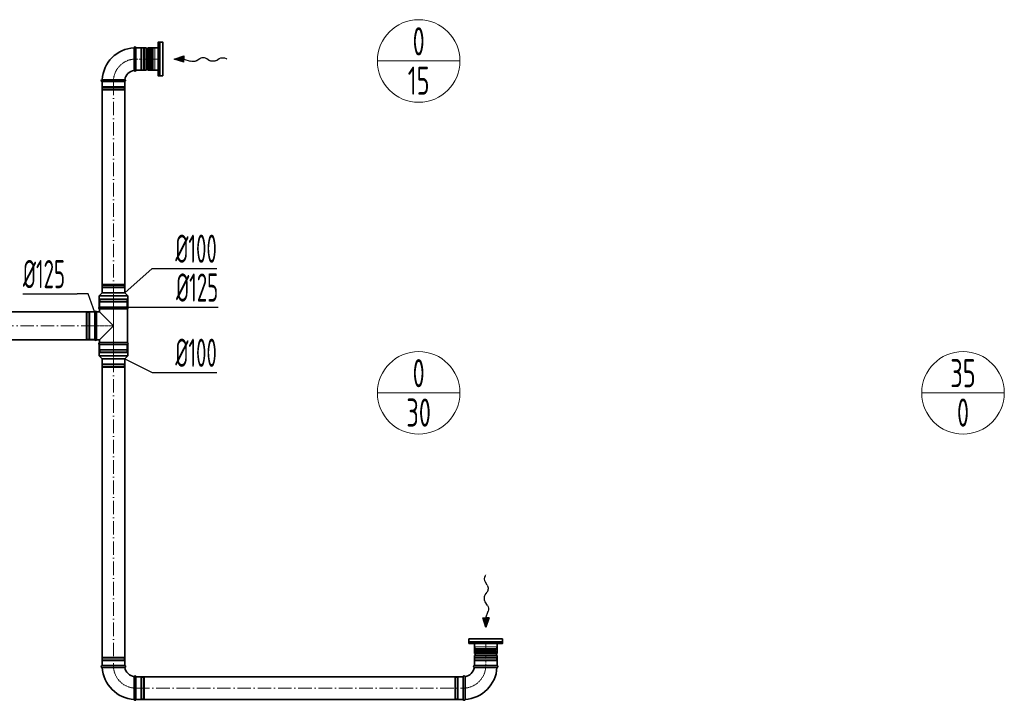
# Model space of a CAD drawing. Header units: millimetres. Extents: x -118717 to 8962, y 22910 to 145283.
# Tile 169 of 193: x -11571 to -7198, y 70162 to 73185. Entities that reach past the tile are written whole.
import ezdxf
from ezdxf.enums import TextEntityAlignment as Align

# ---------------------------------------------------------------- set-up
doc = ezdxf.new("R2010")
doc.units = ezdxf.units.MM
for name, pattern in [('ACAD_ISO02W100', [15, 12, -3]), ('ACAD_ISO10W100', [18, 12, -3, 0, -3]), ('phl_thick', [0])]:
    doc.linetypes.add(name, pattern=pattern)
for name, color, linetype, lineweight in [('VZT_05 ETA (ODVOD) - OBRYS', 6, 'Continuous', 35), ('VZT_06 ETA (ODVOD) - OSA', 6, 'ACAD_ISO10W100', 5), ('VZT_30 DISTRIBUČNÍ PRVKY - OBRYS', 1, 'Continuous', 35), ('VZT_50 POPIS - OBECNE', 7, 'Continuous', 13), ('VZT_52 POPIS - DISTRIBUCE', 7, 'Continuous', 5), ('VZT_60_KOTY - DIMENZE', 7, 'Continuous', 5)]:
    doc.layers.add(name, color=color, linetype=linetype, lineweight=lineweight)
doc.layers.add('VZT_07 ETA (ODVOD) - NETISK', color=8, linetype='ACAD_ISO02W100', lineweight=5, plot=False)
doc.styles.add('EVORA_125', font='isocp.shx', dxfattribs={"width": 0.6, "height": 125})
doc.styles.add('JS', font='isocp.shx', dxfattribs={"width": 0.6, "height": 125})

msp = doc.modelspace()

# ---------------------------------------------------------------- linework, layer by layer
at = {"color": 8, "lineweight": 5}
for points in [[(-10996.6, 73053.7), (-11000.6, 73055.2), (-11000.6, 73010)], [(-10996.4, 73054.7), (-10996.4, 73010)], [(-10984.7, 73053.9), (-10984.7, 73010)], [(-10981.1, 73055.6), (-10981.1, 73010)], [(-10978.5, 73057.5), (-10978.5, 73010)], [(-10955.6, 72961.5), (-10970.6, 72961.5), (-10970.6, 73058.5), (-10955.6, 73058.5)], [(-10955.6, 72961.5), (-10955.6, 73058.5)], [(-10996.6, 72966.3), (-11000.6, 72964.8), (-11000.6, 73010)], [(-10996.4, 72965.3), (-10996.4, 73010)], [(-10984.7, 72966.1), (-10984.7, 73010)], [(-10981.1, 72964.5), (-10981.1, 73010)], [(-10978.5, 72962.5), (-10978.5, 73010)], [(-9452.6, 70414.6), (-9452.6, 70399.6), (-9549.6, 70399.6), (-9549.6, 70414.6)], [(-9452.6, 70414.6), (-9549.6, 70414.6)], [(-9548.6, 70391.7), (-9501.1, 70391.7)], [(-9546.6, 70389.1), (-9501.1, 70389.1)], [(-9544.8, 70373.5), (-9546.2, 70369.6), (-9501.1, 70369.6)], [(-9545.7, 70373.7), (-9501.1, 70373.7)], [(-9545, 70385.4), (-9501.1, 70385.4)], [(-9453.6, 70391.7), (-9501.1, 70391.7)], [(-9455.5, 70389.1), (-9501.1, 70389.1)], [(-9457.2, 70385.4), (-9501.1, 70385.4)], [(-9456.4, 70373.7), (-9501.1, 70373.7)], [(-9457.3, 70373.5), (-9455.9, 70369.6), (-9501.1, 70369.6)]]:
    msp.add_lwpolyline(points, dxfattribs=at)
for points in [[(-10990.5, 73062.1), (-10991.9, 73056.4, 0.060863), (-10992, 73055.8), (-10992, 73010)], [(-10990.5, 73062.1), (-10989, 73056.2, -0.058981), (-10989, 73055.6), (-10989, 73010)], [(-10970.6, 73057.5), (-10978.5, 73057.5, 0.291473), (-10980.9, 73056, 0.291473)], [(-10990.5, 72957.9), (-10991.9, 72963.6, -0.060863), (-10992, 72964.3), (-10992, 73010)], [(-10990.5, 72957.9), (-10989, 72963.8, 0.058981), (-10989, 72964.5), (-10989, 73010)], [(-10970.6, 72962.5), (-10978.5, 72962.5, -0.291473), (-10980.9, 72964, -0.291473)], [(-9548.6, 70399.6), (-9548.6, 70391.7, 0.291473), (-9547, 70389.3, 0.291473)], [(-9453.6, 70399.6), (-9453.6, 70391.7, -0.291473), (-9455.1, 70389.3, -0.291473)], [(-9553.2, 70379.7), (-9547.2, 70381.1, -0.058981), (-9546.6, 70381.2), (-9501.1, 70381.2)], [(-9553.2, 70379.7), (-9547.5, 70378.3, 0.060863), (-9546.8, 70378.2), (-9501.1, 70378.2)], [(-9448.9, 70379.7), (-9454.9, 70381.1, 0.058981), (-9455.5, 70381.2), (-9501.1, 70381.2)], [(-9448.9, 70379.7), (-9454.7, 70378.3, -0.060863), (-9455.3, 70378.2), (-9501.1, 70378.2)]]:
    msp.add_lwpolyline(points, format="xyb", dxfattribs=at)
for centre, radius, start, end in [((-10991.2, 73045.7), 10.5, 52.1622, 120.2824), ((-10984.3, 73057.8), 3.88, 263.3265, 332.5007), ((-10991.2, 72974.4), 10.5, 239.7176, 307.8378), ((-10984.3, 72962.3), 3.88, 27.4993, 96.6735), ((-9536.7, 70379), 10.5, 142.1622, 210.2824), ((-9548.8, 70385.9), 3.88, 353.3265, 62.5007), ((-9453.3, 70385.9), 3.88, 117.4993, 186.6735), ((-9465.4, 70379), 10.5, 329.7176, 37.8378)]:
    msp.add_arc(centre, radius, start, end, dxfattribs=at)
at = {"layer": 'VZT_05 ETA (ODVOD) - OBRYS'}
for p, q in [((-11062.6, 73060), (-11062.6, 73009.9)), ((-11054.6, 73060), (-11054.6, 72960)), ((-11054.6, 73060), (-11054.6, 72960)), ((-11009.1, 73060), (-11054.6, 73060)), ((-11009.1, 73060), (-11009.1, 72960)), ((-11001.1, 73060), (-11001.1, 72960)), ((-10955.6, 73060), (-11001.1, 73060)), ((-10955.6, 73060), (-10955.6, 72960)), ((-11009.1, 72960), (-11054.6, 72960)), ((-10955.6, 72960), (-11001.1, 72960)), ((-11204.6, 72918), (-11154.4, 72918)), ((-11104.6, 72910), (-11204.6, 72910)), ((-11204.4, 71971.4), (-11217.9, 71957.9)), ((-11104.4, 71971.4), (-11204.4, 71971.4)), ((-11104.4, 71971.4), (-11090.9, 71957.9)), ((-11090.9, 71957.9), (-11217.9, 71957.9)), ((-11217.9, 71907.4), (-11217.9, 71957.9)), ((-11090.9, 71907.4), (-11090.9, 71957.9)), ((-11237.4, 71762.4), (-11237.4, 71887.4)), ((-11229.7, 71762.4), (-11229.7, 71887.4)), ((-11229.7, 71887.4), (-11216.9, 71887.4)), ((-11090.9, 71907.4), (-11217.9, 71907.4)), ((-11216.9, 71907.4), (-11091.9, 71907.4)), ((-11216.9, 71899.7), (-11091.9, 71899.7)), ((-11216.9, 71899.7), (-11216.9, 71887.4)), ((-11216.9, 71887.4), (-11154.4, 71824.9)), ((-11091.9, 71899.7), (-11091.9, 71750.1)), ((-11154.4, 71824.9), (-11216.9, 71762.4)), ((-11229.7, 71762.4), (-11216.9, 71762.4)), ((-11216.9, 71762.4), (-11216.9, 71750.1)), ((-11090.9, 71742.4), (-11217.9, 71742.4)), ((-11217.9, 71742.4), (-11217.9, 71691.9)), ((-11216.9, 71750.1), (-11091.9, 71750.1)), ((-11091.9, 71742.4), (-11216.9, 71742.4)), ((-11090.9, 71742.4), (-11090.9, 71691.9)), ((-11090.9, 71691.9), (-11217.9, 71691.9)), ((-11204.4, 71678.4), (-11217.9, 71691.9)), ((-11104.4, 71678.4), (-11204.4, 71678.4)), ((-11104.4, 71678.4), (-11090.9, 71691.9)), ((-9551.1, 70414.6), (-9451.1, 70414.6)), ((-9551.1, 70414.6), (-9551.1, 70369.1)), ((-9451.1, 70414.6), (-9451.1, 70369.1)), ((-9551.1, 70369.1), (-9451.1, 70369.1)), ((-9551.1, 70361.1), (-9451.1, 70361.1)), ((-9551.1, 70361.1), (-9551.1, 70315.6)), ((-9451.1, 70361.1), (-9451.1, 70315.6)), ((-11104.3, 70315.6), (-11204.3, 70315.6)), ((-9451.1, 70315.6), (-9551.1, 70315.6)), ((-9551.1, 70315.6), (-9451.1, 70315.6)), ((-11204.3, 70307.6), (-11154.1, 70307.6)), ((-9451.1, 70307.6), (-9501.2, 70307.6)), ((-11054.3, 70165.6), (-11054.3, 70265.6)), ((-9601.1, 70265.6), (-9601.1, 70165.6)), ((-11062.3, 70165.6), (-11062.3, 70215.7)), ((-9593.1, 70165.6), (-9593.1, 70215.7))]:
    msp.add_line(p, q, dxfattribs=at)
for points in [[(-11204.4, 71971.4), (-11204.4, 72910)], [(-11104.4, 71971.4), (-11104.4, 72910)], [(-12145.9, 71887.5), (-11237.4, 71887.5)], [(-12145.9, 71762.5), (-11237.4, 71762.5)], [(-11204.4, 70315.6), (-11204.4, 71678.4)], [(-11104.4, 70315.6), (-11104.4, 71678.4)], [(-9601.1, 70265.6), (-11054.3, 70265.6)], [(-9601.1, 70165.6), (-11054.3, 70165.6)]]:
    msp.add_lwpolyline(points, dxfattribs=at)
for centre, radius, start, end in [((-11054.6, 72910), 150, 93.0572, 176.9428), ((-11058.6, 73060), 4, 0, 180), ((-11005.1, 73060), 4, 180, 0), ((-11054.6, 72910), 50, 99.1478, 170.8522), ((-11058.6, 72960), 4, 189.1478, 0), ((-11005.1, 72960), 4, 0, 180), ((-11204.6, 72914), 4, 90, 270), ((-11104.6, 72914), 4, 270, 80.8522), ((-11233.6, 71885.7), 4.17, 23.4678, 156.5322), ((-11215.2, 71903.6), 4.17, 113.4678, 246.5322), ((-11093.5, 71903.6), 4.17, 293.4678, 66.5322), ((-11233.6, 71764.1), 4.17, 203.4678, 336.5322), ((-11215.2, 71746.2), 4.17, 113.4678, 246.5322), ((-11093.5, 71746.2), 4.17, 293.4678, 66.5322), ((-9551.1, 70365.1), 4, 270, 90), ((-9451.1, 70365.1), 4, 90, 270), ((-11204.3, 70311.6), 4, 90, 270), ((-11104.3, 70311.6), 4, 279.1478, 90), ((-9551.1, 70311.6), 4, 90, 260.8522), ((-9451.1, 70311.6), 4, 270, 90), ((-11054.3, 70315.6), 150, 183.0572, 266.9428), ((-11054.3, 70315.6), 50, 189.1478, 260.8522), ((-11058.3, 70265.6), 4, 0, 170.8522), ((-9597.1, 70265.6), 4, 9.1478, 180), ((-9601.1, 70315.6), 150, 273.0572, 356.9428), ((-9601.1, 70315.6), 50, 279.1478, 350.8522), ((-11058.3, 70165.6), 4, 180, 0), ((-9597.1, 70165.6), 4, 180, 0)]:
    msp.add_arc(centre, radius, start, end, dxfattribs=at)
for points, knots in [([(-11062.6, 73009.9), (-11062.6, 73003.5), (-11062.6, 72997.2), (-11062.6, 72985.1), (-11062.6, 72979.5), (-11062.6, 72970), (-11062.6, 72966.2), (-11062.5, 72961), (-11062.5, 72959.5), (-11062.5, 72959.4), (-11062.5, 72959.4), (-11062.5, 72959.4)], [78.71119, 78.71119, 78.71119, 78.71119, 97.804615, 97.804615, 117.523893, 117.523893, 137.264303, 137.264303, 156.831737, 156.831737, 157.874915, 157.874915, 157.874915, 157.874915]), ([(-11103.9, 72918), (-11103.9, 72918), (-11105.1, 72918), (-11109.6, 72918), (-11113, 72918), (-11121.9, 72918), (-11127.3, 72918), (-11139.2, 72918), (-11145.6, 72918), (-11152.9, 72918), (-11153.7, 72918), (-11154.4, 72918)], [157.874915, 157.874915, 157.874915, 157.874915, 176.103874, 176.103874, 195.460379, 195.460379, 215.101284, 215.101284, 234.82164, 234.82164, 237.034743, 237.034743, 237.034743, 237.034743]), ([(-11103.6, 70307.6), (-11103.6, 70307.6), (-11104.8, 70307.6), (-11109.3, 70307.6), (-11112.7, 70307.6), (-11121.6, 70307.6), (-11127, 70307.6), (-11138.9, 70307.6), (-11145.3, 70307.6), (-11152.6, 70307.6), (-11153.4, 70307.6), (-11154.1, 70307.6)], [157.874915, 157.874915, 157.874915, 157.874915, 176.103874, 176.103874, 195.460379, 195.460379, 215.101284, 215.101284, 234.82164, 234.82164, 237.034743, 237.034743, 237.034743, 237.034743]), ([(-11062.3, 70215.7), (-11062.3, 70222.1), (-11062.3, 70228.4), (-11062.3, 70240.5), (-11062.3, 70246.1), (-11062.3, 70255.6), (-11062.3, 70259.4), (-11062.2, 70264.6), (-11062.2, 70266.1), (-11062.2, 70266.2), (-11062.2, 70266.2), (-11062.2, 70266.2)], [78.71119, 78.71119, 78.71119, 78.71119, 97.804615, 97.804615, 117.523893, 117.523893, 137.264303, 137.264303, 156.831737, 156.831737, 157.874915, 157.874915, 157.874915, 157.874915]), ([(-9593.1, 70266.2), (-9593.1, 70266.2), (-9593.1, 70265.1), (-9593.1, 70260.6), (-9593.1, 70257.2), (-9593.1, 70248.3), (-9593.1, 70242.9), (-9593.1, 70231), (-9593.1, 70224.5), (-9593.1, 70217.2), (-9593.1, 70216.5), (-9593.1, 70215.7)], [157.874915, 157.874915, 157.874915, 157.874915, 176.103874, 176.103874, 195.460379, 195.460379, 215.101284, 215.101284, 234.82164, 234.82164, 237.034743, 237.034743, 237.034743, 237.034743]), ([(-9501.2, 70307.6), (-9507.6, 70307.6), (-9513.9, 70307.6), (-9525.9, 70307.6), (-9531.5, 70307.6), (-9541, 70307.6), (-9544.8, 70307.6), (-9550.1, 70307.6), (-9551.6, 70307.6), (-9551.7, 70307.6), (-9551.7, 70307.6), (-9551.7, 70307.6)], [78.71119, 78.71119, 78.71119, 78.71119, 97.804615, 97.804615, 117.523893, 117.523893, 137.264303, 137.264303, 156.831737, 156.831737, 157.874915, 157.874915, 157.874915, 157.874915])]:
    msp.add_open_spline(points, degree=3, knots=knots, dxfattribs=at)
at = {"layer": 'VZT_06 ETA (ODVOD) - OSA', "ltscale": 0.3}
for points in [[(-11154.6, 72910), (-11154.6, 72910, -0.414214), (-11054.6, 73010), (-11054.6, 73010)], [(-11154.3, 70315.6), (-11154.3, 70315.6, 0.414214), (-11054.3, 70215.6), (-11054.3, 70215.6)], [(-9601.1, 70215.6), (-9601.1, 70215.6, 0.414214), (-9501.1, 70315.6), (-9501.1, 70315.6)]]:
    msp.add_lwpolyline(points, format="xyb", dxfattribs=at)
at = {"layer": 'VZT_06 ETA (ODVOD) - OSA'}
for points in [[(-10955.6, 73010), (-11054.6, 73010)], [(-9501.1, 70414.6), (-9501.1, 70315.6)]]:
    msp.add_lwpolyline(points, dxfattribs=at)
at = {"layer": 'VZT_06 ETA (ODVOD) - OSA', "ltscale": 5}
for points in [[(-11154.4, 72910), (-11154.4, 71971.4)], [(-11237.4, 71825), (-12145.9, 71825)], [(-11154.4, 71678.4), (-11154.4, 70315.6)], [(-11054.3, 70215.6), (-9601.1, 70215.6)]]:
    msp.add_lwpolyline(points, dxfattribs=at)
at = {"layer": 'VZT_06 ETA (ODVOD) - OSA', "ltscale": 0.3}
for points in [[(-11154.4, 71907.4), (-11154.4, 71971.4)], [(-11237.4, 71824.9), (-11154.4, 71824.9)], [(-11154.4, 71742.4), (-11154.4, 71678.4)]]:
    msp.add_lwpolyline(points, dxfattribs=at)
at = {"layer": 'VZT_07 ETA (ODVOD) - NETISK', "ltscale": 0.4}
for p, q in [((-11054.6, 73059), (-11032.6, 73059)), ((-11032.6, 73059), (-11032.6, 72961)), ((-11032.6, 73058), (-11029.1, 73058)), ((-11029.1, 73060), (-11029.1, 72960)), ((-11029.1, 73060), (-11028.6, 73060)), ((-11028.6, 73060), (-11028.6, 72960)), ((-11028.6, 73058), (-11021.6, 73058)), ((-11021.6, 73060), (-11021.6, 72960)), ((-11021.6, 73060), (-11021.1, 73060)), ((-11021.1, 73060), (-11021.1, 72960)), ((-11021.1, 73058), (-11020.6, 73058)), ((-11020.6, 73059), (-11020.6, 72961)), ((-11020.6, 73059), (-11016.6, 73059)), ((-11016.6, 73059), (-11016.6, 72961)), ((-11054.6, 72961), (-11032.6, 72961)), ((-11032.6, 72962), (-11029.1, 72962)), ((-11029.1, 72960), (-11028.6, 72960)), ((-11028.6, 72962), (-11021.6, 72962)), ((-11021.6, 72960), (-11021.1, 72960)), ((-11021.1, 72962), (-11020.6, 72962)), ((-11020.6, 72961), (-11016.6, 72961)), ((-11203.6, 72888), (-11203.6, 72910)), ((-11105.6, 72888), (-11105.6, 72910)), ((-11204.6, 72884.5), (-11104.6, 72884.5)), ((-11204.6, 72884), (-11204.6, 72884.5)), ((-11204.6, 72884), (-11104.6, 72884)), ((-11204.6, 72877), (-11104.6, 72877)), ((-11204.6, 72876.5), (-11204.6, 72877)), ((-11204.6, 72876.5), (-11104.6, 72876.5)), ((-11203.6, 72888), (-11105.6, 72888)), ((-11203.6, 72876), (-11105.6, 72876)), ((-11203.6, 72872), (-11203.6, 72876)), ((-11203.6, 72872), (-11105.6, 72872)), ((-11202.6, 72884.5), (-11202.6, 72888)), ((-11202.6, 72877), (-11202.6, 72884)), ((-11202.6, 72876), (-11202.6, 72876.5)), ((-11106.6, 72884.5), (-11106.6, 72888)), ((-11106.6, 72877), (-11106.6, 72884)), ((-11106.6, 72876), (-11106.6, 72876.5)), ((-11105.6, 72872), (-11105.6, 72876)), ((-11104.6, 72884), (-11104.6, 72884.5)), ((-11104.6, 72876.5), (-11104.6, 72877)), ((-11204.4, 72004.9), (-11104.4, 72004.9)), ((-11204.4, 72004.9), (-11204.4, 72004.4)), ((-11204.4, 72004.4), (-11104.4, 72004.4)), ((-11204.4, 71997.4), (-11104.4, 71997.4)), ((-11204.4, 71997.4), (-11204.4, 71996.9)), ((-11204.4, 71996.9), (-11104.4, 71996.9)), ((-11203.4, 72009.4), (-11105.4, 72009.4)), ((-11203.4, 72009.4), (-11203.4, 72005.4)), ((-11203.4, 72005.4), (-11105.4, 72005.4)), ((-11203.4, 71993.4), (-11105.4, 71993.4)), ((-11203.4, 71993.4), (-11203.4, 71971.4)), ((-11202.4, 72005.4), (-11202.4, 72004.9)), ((-11202.4, 72004.4), (-11202.4, 71997.4)), ((-11202.4, 71996.9), (-11202.4, 71993.4)), ((-11106.4, 72005.4), (-11106.4, 72004.9)), ((-11106.4, 72004.4), (-11106.4, 71997.4)), ((-11106.4, 71996.9), (-11106.4, 71993.4)), ((-11105.4, 72009.4), (-11105.4, 72005.4)), ((-11105.4, 71993.4), (-11105.4, 71971.4)), ((-11104.4, 72004.9), (-11104.4, 72004.4)), ((-11104.4, 71997.4), (-11104.4, 71996.9)), ((-11215.4, 71940.9), (-11093.4, 71940.9)), ((-11215.4, 71940.4), (-11215.4, 71940.9)), ((-11215.4, 71940.4), (-11093.4, 71940.4)), ((-11215.4, 71933.4), (-11093.4, 71933.4)), ((-11215.4, 71932.9), (-11215.4, 71933.4)), ((-11215.4, 71932.9), (-11093.4, 71932.9)), ((-11214.4, 71945.4), (-11094.4, 71945.4)), ((-11214.4, 71941.4), (-11214.4, 71945.4)), ((-11214.4, 71941.4), (-11094.4, 71941.4)), ((-11214.4, 71929.4), (-11094.4, 71929.4)), ((-11214.4, 71907.4), (-11214.4, 71929.4)), ((-11213.4, 71940.9), (-11213.4, 71941.4)), ((-11213.4, 71933.4), (-11213.4, 71940.4)), ((-11213.4, 71929.4), (-11213.4, 71932.9)), ((-11095.4, 71940.9), (-11095.4, 71941.4)), ((-11095.4, 71933.4), (-11095.4, 71940.4)), ((-11095.4, 71929.4), (-11095.4, 71932.9)), ((-11094.4, 71941.4), (-11094.4, 71945.4)), ((-11094.4, 71907.4), (-11094.4, 71929.4)), ((-11093.4, 71940.4), (-11093.4, 71940.9)), ((-11093.4, 71932.9), (-11093.4, 71933.4)), ((-11275.4, 71764.9), (-11275.4, 71884.9)), ((-11271.4, 71884.9), (-11275.4, 71884.9)), ((-11271.4, 71764.9), (-11271.4, 71884.9)), ((-11270.9, 71883.9), (-11271.4, 71883.9)), ((-11270.9, 71763.9), (-11270.9, 71885.9)), ((-11270.4, 71885.9), (-11270.9, 71885.9)), ((-11270.4, 71763.9), (-11270.4, 71885.9)), ((-11263.4, 71883.9), (-11270.4, 71883.9)), ((-11263.4, 71763.9), (-11263.4, 71885.9)), ((-11262.9, 71885.9), (-11263.4, 71885.9)), ((-11262.9, 71763.9), (-11262.9, 71885.9)), ((-11259.4, 71883.9), (-11262.9, 71883.9)), ((-11259.4, 71764.9), (-11259.4, 71884.9)), ((-11237.4, 71884.9), (-11259.4, 71884.9)), ((-11271.4, 71764.9), (-11275.4, 71764.9)), ((-11270.9, 71765.9), (-11271.4, 71765.9)), ((-11270.4, 71763.9), (-11270.9, 71763.9)), ((-11263.4, 71765.9), (-11270.4, 71765.9)), ((-11262.9, 71763.9), (-11263.4, 71763.9)), ((-11259.4, 71765.9), (-11262.9, 71765.9)), ((-11237.4, 71764.9), (-11259.4, 71764.9)), ((-11215.4, 71716.9), (-11093.4, 71716.9)), ((-11215.4, 71716.4), (-11215.4, 71716.9)), ((-11215.4, 71716.4), (-11093.4, 71716.4)), ((-11215.4, 71709.4), (-11093.4, 71709.4)), ((-11215.4, 71708.9), (-11215.4, 71709.4)), ((-11214.4, 71720.4), (-11214.4, 71742.4)), ((-11214.4, 71720.4), (-11094.4, 71720.4)), ((-11213.4, 71716.9), (-11213.4, 71720.4)), ((-11213.4, 71709.4), (-11213.4, 71716.4)), ((-11095.4, 71716.9), (-11095.4, 71720.4)), ((-11095.4, 71709.4), (-11095.4, 71716.4)), ((-11094.4, 71720.4), (-11094.4, 71742.4)), ((-11093.4, 71716.4), (-11093.4, 71716.9)), ((-11093.4, 71708.9), (-11093.4, 71709.4)), ((-11215.4, 71708.9), (-11093.4, 71708.9)), ((-11214.4, 71708.4), (-11094.4, 71708.4)), ((-11214.4, 71704.4), (-11214.4, 71708.4)), ((-11214.4, 71704.4), (-11094.4, 71704.4)), ((-11213.4, 71708.4), (-11213.4, 71708.9)), ((-11203.4, 71656.4), (-11203.4, 71678.4)), ((-11105.4, 71656.4), (-11105.4, 71678.4)), ((-11095.4, 71708.4), (-11095.4, 71708.9)), ((-11094.4, 71704.4), (-11094.4, 71708.4)), ((-11204.4, 71652.9), (-11104.4, 71652.9)), ((-11204.4, 71652.4), (-11204.4, 71652.9)), ((-11204.4, 71652.4), (-11104.4, 71652.4)), ((-11204.4, 71645.4), (-11104.4, 71645.4)), ((-11204.4, 71644.9), (-11204.4, 71645.4)), ((-11204.4, 71644.9), (-11104.4, 71644.9)), ((-11203.4, 71656.4), (-11105.4, 71656.4)), ((-11203.4, 71644.4), (-11105.4, 71644.4)), ((-11203.4, 71640.4), (-11203.4, 71644.4)), ((-11203.4, 71640.4), (-11105.4, 71640.4)), ((-11202.4, 71652.9), (-11202.4, 71656.4)), ((-11202.4, 71645.4), (-11202.4, 71652.4)), ((-11202.4, 71644.4), (-11202.4, 71644.9)), ((-11106.4, 71652.9), (-11106.4, 71656.4)), ((-11106.4, 71645.4), (-11106.4, 71652.4)), ((-11106.4, 71644.4), (-11106.4, 71644.9)), ((-11105.4, 71640.4), (-11105.4, 71644.4)), ((-11104.4, 71652.4), (-11104.4, 71652.9)), ((-11104.4, 71644.9), (-11104.4, 71645.4)), ((-11203.3, 70353.6), (-11105.3, 70353.6)), ((-11203.3, 70353.6), (-11203.3, 70349.6)), ((-11105.3, 70353.6), (-11105.3, 70349.6)), ((-9452.1, 70353.6), (-9550.1, 70353.6)), ((-9550.1, 70349.6), (-9550.1, 70353.6)), ((-9452.1, 70349.6), (-9452.1, 70353.6)), ((-11204.3, 70349.1), (-11104.3, 70349.1)), ((-11204.3, 70349.1), (-11204.3, 70348.6)), ((-11204.3, 70348.6), (-11104.3, 70348.6)), ((-11204.3, 70341.6), (-11104.3, 70341.6)), ((-11204.3, 70341.6), (-11204.3, 70341.1)), ((-11204.3, 70341.1), (-11104.3, 70341.1)), ((-11203.3, 70349.6), (-11105.3, 70349.6)), ((-11203.3, 70337.6), (-11105.3, 70337.6)), ((-11203.3, 70337.6), (-11203.3, 70315.6)), ((-11202.3, 70349.6), (-11202.3, 70349.1)), ((-11202.3, 70348.6), (-11202.3, 70341.6)), ((-11202.3, 70341.1), (-11202.3, 70337.6)), ((-11106.3, 70349.6), (-11106.3, 70349.1)), ((-11106.3, 70348.6), (-11106.3, 70341.6)), ((-11106.3, 70341.1), (-11106.3, 70337.6)), ((-11105.3, 70337.6), (-11105.3, 70315.6)), ((-11104.3, 70349.1), (-11104.3, 70348.6)), ((-11104.3, 70341.6), (-11104.3, 70341.1)), ((-9451.1, 70349.1), (-9551.1, 70349.1)), ((-9551.1, 70348.6), (-9551.1, 70349.1)), ((-9451.1, 70348.6), (-9551.1, 70348.6)), ((-9451.1, 70341.6), (-9551.1, 70341.6)), ((-9551.1, 70341.1), (-9551.1, 70341.6)), ((-9451.1, 70341.1), (-9551.1, 70341.1)), ((-9452.1, 70349.6), (-9550.1, 70349.6)), ((-9452.1, 70337.6), (-9550.1, 70337.6)), ((-9550.1, 70315.6), (-9550.1, 70337.6)), ((-9549.1, 70349.1), (-9549.1, 70349.6)), ((-9549.1, 70341.6), (-9549.1, 70348.6)), ((-9549.1, 70337.6), (-9549.1, 70341.1)), ((-9453.1, 70349.1), (-9453.1, 70349.6)), ((-9453.1, 70341.6), (-9453.1, 70348.6)), ((-9453.1, 70337.6), (-9453.1, 70341.1)), ((-9452.1, 70315.6), (-9452.1, 70337.6)), ((-9451.1, 70348.6), (-9451.1, 70349.1)), ((-9451.1, 70341.1), (-9451.1, 70341.6)), ((-11054.3, 70264.6), (-11032.3, 70264.6)), ((-11032.3, 70166.6), (-11032.3, 70264.6)), ((-11032.3, 70263.6), (-11028.8, 70263.6)), ((-11028.8, 70165.6), (-11028.8, 70265.6)), ((-11028.8, 70265.6), (-11028.3, 70265.6)), ((-11028.3, 70165.6), (-11028.3, 70265.6)), ((-11028.3, 70263.6), (-11021.3, 70263.6)), ((-11021.3, 70165.6), (-11021.3, 70265.6)), ((-11021.3, 70265.6), (-11020.8, 70265.6)), ((-11020.8, 70165.6), (-11020.8, 70265.6)), ((-11020.8, 70263.6), (-11020.3, 70263.6)), ((-11020.3, 70166.6), (-11020.3, 70264.6)), ((-11020.3, 70264.6), (-11016.3, 70264.6)), ((-11016.3, 70166.6), (-11016.3, 70264.6)), ((-9639.1, 70166.6), (-9639.1, 70264.6)), ((-9639.1, 70264.6), (-9635.1, 70264.6)), ((-9635.1, 70166.6), (-9635.1, 70264.6)), ((-9635.1, 70263.6), (-9634.6, 70263.6)), ((-9634.6, 70165.6), (-9634.6, 70265.6)), ((-9634.6, 70265.6), (-9634.1, 70265.6)), ((-9634.1, 70165.6), (-9634.1, 70265.6)), ((-9634.1, 70263.6), (-9627.1, 70263.6)), ((-9627.1, 70165.6), (-9627.1, 70265.6)), ((-9627.1, 70265.6), (-9626.6, 70265.6)), ((-9626.6, 70165.6), (-9626.6, 70265.6)), ((-9626.6, 70263.6), (-9623.1, 70263.6)), ((-9623.1, 70166.6), (-9623.1, 70264.6)), ((-9623.1, 70264.6), (-9601.1, 70264.6)), ((-11054.3, 70166.6), (-11032.3, 70166.6)), ((-11032.3, 70167.6), (-11028.8, 70167.6)), ((-11028.8, 70165.6), (-11028.3, 70165.6)), ((-11028.3, 70167.6), (-11021.3, 70167.6)), ((-11021.3, 70165.6), (-11020.8, 70165.6)), ((-11020.8, 70167.6), (-11020.3, 70167.6)), ((-11020.3, 70166.6), (-11016.3, 70166.6)), ((-9639.1, 70166.6), (-9635.1, 70166.6)), ((-9635.1, 70167.6), (-9634.6, 70167.6)), ((-9634.6, 70165.6), (-9634.1, 70165.6)), ((-9634.1, 70167.6), (-9627.1, 70167.6)), ((-9627.1, 70165.6), (-9626.6, 70165.6)), ((-9626.6, 70167.6), (-9623.1, 70167.6)), ((-9623.1, 70166.6), (-9601.1, 70166.6))]:
    msp.add_line(p, q, dxfattribs=at)
msp.add_lwpolyline([(-11154.4, 71907.4), (-11154.4, 71742.4)], dxfattribs=at)
at = {"layer": 'VZT_30 DISTRIBUČNÍ PRVKY - OBRYS'}
for points in [[(-10935.6, 72935), (-10935.6, 73085), (-10955.6, 73085), (-10955.6, 72935)], [(-9426.1, 70434.6), (-9576.1, 70434.6), (-9576.1, 70414.6), (-9426.1, 70414.6)]]:
    msp.add_lwpolyline(points, close=True, dxfattribs=at)
for points in [[(-10948.8, 73085), (-10948.8, 72935)], [(-9576.1, 70421.4), (-9426.1, 70421.4)]]:
    msp.add_lwpolyline(points, dxfattribs=at)
at = {"layer": 'VZT_50 POPIS - OBECNE', "color": 0, "lineweight": -2}
for p, q in [((-10884.8, 73010), (-10841.6, 73023.4)), ((-10841.6, 73023.4), (-10841.8, 73009.4)), ((-10842, 72995.5), (-10884.8, 73010)), ((-10842, 72995.5), (-10841.8, 73009.4)), ((-10841.8, 73009.4), (-10813.2, 72999.7)), ((-10787.8, 73002), (-10771.2, 73012.4)), ((-10740.3, 73012), (-10728.3, 73004)), ((-10697.4, 73003.6), (-10684.4, 73011.8)), ((-9494.6, 70672.8), (-9502.8, 70685.8)), ((-9503, 70629.9), (-9495.1, 70641.8)), ((-9493, 70582.4), (-9503.4, 70598.9)), ((-9501.1, 70485.4), (-9514.4, 70528.5)), ((-9514.4, 70528.5), (-9500.5, 70528.4)), ((-9500.5, 70528.4), (-9490.8, 70557)), ((-9486.5, 70528.2), (-9501.1, 70485.4)), ((-9486.5, 70528.2), (-9500.5, 70528.4))]:
    msp.add_line(p, q, dxfattribs=at)
at = {"layer": 'VZT_50 POPIS - OBECNE'}
for p, q in [((-10654.3, 73011.9), (-10651.2, 73010)), ((-9502.9, 70715.9), (-9501.1, 70719))]:
    msp.add_line(p, q, dxfattribs=at)
at = {"layer": 'VZT_50 POPIS - OBECNE', "color": 0, "lineweight": -2, "extrusion": (0, 0, -1)}
for centre, major_axis, start_param, end_param in [((-10803.1, 73011.5), (-21.5, 0.3), 3.908129, 5.191299), ((-10755.9, 73002.9), (-21.5, 0.3), 0.766537, 2.375056), ((-10712.7, 73013.1), (-21.5, 0.3), 3.908129, 5.516649), ((-10669, 73002.2), (-21.5, 0.3), 0.766537, 2.320574), ((-9493.3, 70701.1), (-0.3, -21.5), 0.766537, 2.320574), ((-9504.2, 70657.4), (-0.3, -21.5), 3.908129, 5.516649), ((-9493.9, 70614.3), (-0.3, -21.5), 0.766537, 2.375056), ((-9502.6, 70567), (-0.3, -21.5), 3.908129, 5.191299)]:
    msp.add_ellipse(centre, major_axis=major_axis, ratio=0.625, start_param=start_param, end_param=end_param, dxfattribs=at)
at = {"layer": 'VZT_50 POPIS - OBECNE', "color": 0, "lineweight": -2}
for points in [[(-10842, 72995.5), (-10841.6, 73023.4), (-10884.8, 73010)], [(-9486.5, 70528.2), (-9514.4, 70528.5), (-9501.1, 70485.4)]]:
    msp.add_solid(points, dxfattribs=at)
at = {"layer": 'VZT_52 POPIS - DISTRIBUCE'}
for p, q in [((-9982.4, 73001.2), (-9615.6, 73001.2)), ((-9982.4, 71527.1), (-9615.6, 71527.1)), ((-7565, 71527.1), (-7198.3, 71527.1))]:
    msp.add_line(p, q, dxfattribs=at)
for centre in [(-9799, 73001.2), (-9799, 71527.1), (-7381.7, 71527.1)]:
    msp.add_circle(centre, 183.4, dxfattribs=at)
at = {"layer": 'VZT_60_KOTY - DIMENZE', "linetype": 'ByBlock', "lineweight": -2}
for p, q in [((-10982.9, 72079.8), (-10932.9, 72079.8)), ((-11266, 71967.1), (-11316, 71967.1)), ((-10979.8, 71907.4), (-10929.8, 71907.4)), ((-10982.9, 71617.6), (-10932.9, 71617.6))]:
    msp.add_line(p, q, dxfattribs=at)
for points in [[(-11104.4, 71971.4), (-10982.9, 72079.8)], [(-10982.9, 72079.8), (-10982.9, 72079.8)], [(-10982.9, 72079.8), (-10982.9, 72079.8)], [(-10932.9, 72079.8), (-10695.3, 72079.8)], [(-11556.6, 71967.1), (-11316, 71967.1)], [(-11237.4, 71884.1), (-11266, 71967.1)], [(-11090.9, 71907.4), (-10979.8, 71907.4)], [(-10979.8, 71907.4), (-10979.8, 71907.4)], [(-10979.8, 71907.4), (-10979.8, 71907.4)], [(-10929.8, 71907.4), (-10689.2, 71907.4)], [(-11104.4, 71678.4), (-10982.9, 71617.6)], [(-10982.9, 71617.6), (-10982.9, 71617.6)], [(-10982.9, 71617.6), (-10982.9, 71617.6)], [(-10932.9, 71617.6), (-10695.3, 71617.6)]]:
    msp.add_lwpolyline(points, dxfattribs=at)

# ---------------------------------------------------------------- texts
at = {"layer": 'VZT_52 POPIS - DISTRIBUCE', "ltscale": 50, "style": 'JS', "width": 0.7}
for s, p in [('0', (-9799, 73088.7)), ('15', (-9799, 72913.7)), ('0', (-9799, 71614.6)), ('35', (-7381.7, 71614.6)), ('30', (-9799, 71439.6)), ('0', (-7381.7, 71439.6))]:
    msp.add_text(s, height=125, dxfattribs=at).set_placement(p, align=Align.MIDDLE_CENTER)
at = {"layer": 'VZT_60_KOTY - DIMENZE', "linetype": 'phl_thick', "char_height": 125, "style": 'EVORA_125'}
for s, insert, attachment_point in [('%%C100', (-10695.3, 72229.8), 3), ('%%C125', (-11556.6, 72117.1), 1), ('%%C125', (-10689.2, 72057.4), 3), ('%%C100', (-10695.3, 71767.6), 3)]:
    msp.add_mtext(s, dxfattribs=dict(at, insert=insert, attachment_point=attachment_point))

doc.saveas('drawing.dxf')
